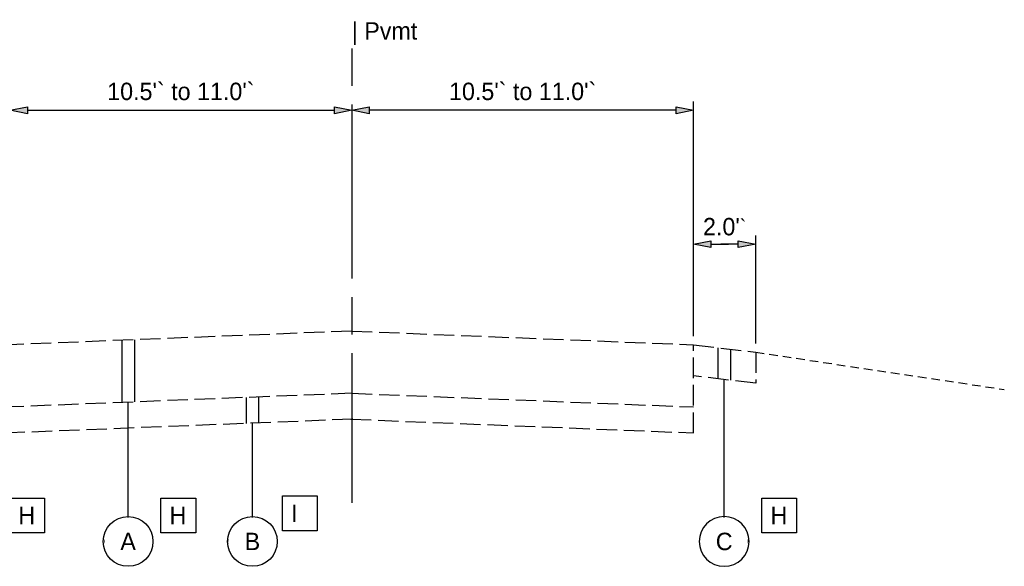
# Model space of a CAD drawing. Header units: feet. Extents: x -16 to 297, y -33 to 148.
# Tile 21 of 30: x 192 to 224, y 1 to 19. Entities that reach past the tile are written whole.
import ezdxf
from ezdxf import colors
from ezdxf.entities.mleader import LeaderData, LeaderLine
from ezdxf.enums import TextEntityAlignment as Align
from ezdxf.math import Vec2, Vec3

# ---------------------------------------------------------------- set-up
doc = ezdxf.new("R2010")
doc.units = ezdxf.units.FT
doc.header["$LTSCALE"] = 4
doc.header["$MEASUREMENT"] = 0
doc.set_wipeout_variables(frame=1)
for name, pattern in [('CL', [2, 0.3, -0.15, 1.4, -0.15]), ('OhDOT_USTN2', [0.11, 0.069, -0.041]), ('OhDOT_USTN3', [0.22, 0.165, -0.055])]:
    doc.linetypes.add(name, pattern=pattern)
for name, color, linetype in [('GE_P_CL', 7, 'CL'), ('TX_P_1', 7, 'Continuous'), ('TX_P_Misc', 7, 'Continuous'), ('XS_X_Ground_Line', 3, 'OhDOT_USTN2'), ('XS_X_Pavt', 133, 'OhDOT_USTN3')]:
    doc.layers.add(name, color=color, linetype=linetype)
doc.styles.add('Slanted-Normal', font='font31.shx', dxfattribs={"height": 0.14})
doc.dimstyles.new('Dec-1  Slanted', dxfattribs={"dimtxt": 0.14, "dimasz": 0.14, "dimexe": 0.07, "dimexo": 0.07, "dimgap": 0.07, "dimtad": 1, "dimdec": 1, "dimzin": 3, "dimdsep": 46, "dimtxsty": 'Slanted-Normal', "dimblk": 'Dim1', "dimcen": 0, "dimclrd": 95, "dimclre": 95, "dimclrt": 7, "dimadec": 1, "dimazin": 3, "dimtfac": 1, "dimtdec": 1, "dimtix": 1, "dimtofl": 0, "dimtmove": 1, "dimatfit": 3, "dimldrblk": 'Dim1', "dimfxl": 1, "dimtolj": 1, "dimtzin": 0, "dimlwd": -1, "dimlwe": -1, "dimarcsym": 0})

# ---------------------------------------------------------------- blocks, each defined once
blk = doc.blocks.new('Dim1')
h = blk.add_hatch(color=4)
h.dxf.hatch_style = 1
h.paths.add_polyline_path([(0, 0), (-1, -0.2), (-1, 0.2)])
at = {"color": 4}
blk.add_lwpolyline([(0, 0), (-1, -0.2), (-1, 0.2), (0, 0)], dxfattribs=at)
blk = doc.blocks.new('*D1009')
at = {"layer": 'Defpoints', "color": 0, "transparency": 16777216}
for p in [(202.837, 15.836), (202.837, 8.735), (191.837, 8.295)]:
    blk.add_point(p, dxfattribs=at)
at = {"layer": 'TX_P_1', "color": 95, "linetype": 'Continuous', "transparency": 16777216}
for p, q in [((191.837, 8.575), (191.837, 16.116)), ((192.397, 15.836), (202.277, 15.836))]:
    blk.add_line(p, q, dxfattribs=at)
at = {"layer": 'TX_P_1', "color": 95, "transparency": 16777216, "xscale": 0.56, "yscale": 0.56, "zscale": 0.56, "rotation": 180}
blk.add_blockref('Dim1', (191.837, 15.836), dxfattribs=at)
at = {"layer": 'TX_P_1', "color": 95, "transparency": 16777216, "xscale": 0.56, "yscale": 0.56, "zscale": 0.56}
blk.add_blockref('Dim1', (202.837, 15.836), dxfattribs=at)
at = {"layer": 'TX_P_1', "color": 7, "transparency": 16777216, "insert": (197.337, 16.44), "char_height": 0.56, "attachment_point": 5, "style": 'Slanted-Normal'}
blk.add_mtext("\\A1;10.5'{\\A0;\\Ffont31|c136;\\C256;`} to 11.0'{\\A0;\\Ffont31|c136;\\C256;`}", dxfattribs=at)
blk = doc.blocks.new('*D1010')
at = {"layer": 'Defpoints', "color": 0, "transparency": 16777216}
for p in [(202.837, 15.836), (202.837, 8.735), (213.837, 8.295)]:
    blk.add_point(p, dxfattribs=at)
at = {"layer": 'TX_P_1', "color": 95, "linetype": 'Continuous', "transparency": 16777216}
for p, q in [((213.837, 8.575), (213.837, 16.116)), ((213.277, 15.836), (203.397, 15.836))]:
    blk.add_line(p, q, dxfattribs=at)
at = {"layer": 'TX_P_1', "color": 95, "transparency": 16777216, "xscale": 0.56, "yscale": 0.56, "zscale": 0.56, "rotation": 180}
blk.add_blockref('Dim1', (202.837, 15.836), dxfattribs=at)
at = {"layer": 'TX_P_1', "color": 95, "transparency": 16777216, "xscale": 0.56, "yscale": 0.56, "zscale": 0.56}
blk.add_blockref('Dim1', (213.837, 15.836), dxfattribs=at)
at = {"layer": 'TX_P_1', "color": 7, "transparency": 16777216, "insert": (208.337, 16.44), "char_height": 0.56, "attachment_point": 5, "style": 'Slanted-Normal'}
blk.add_mtext("\\A1;10.5'{\\A0;\\Ffont31|c136;\\C256;`} to 11.0'{\\A0;\\Ffont31|c136;\\C256;`}", dxfattribs=at)
blk = doc.blocks.new('_DotSmall')
at = {"color": 0, "linetype": 'ByBlock', "const_width": 0.5}
blk.add_lwpolyline([(-0.0625, 0, 1), (0.0625, 0, 1)], format="xyb", close=True, dxfattribs=at)
blk = doc.blocks.new('*D1014')
at = {"layer": 'Defpoints', "color": 0, "transparency": 16777216}
for p in [(213.837, 11.53), (213.837, 8.295), (215.837, 8.055)]:
    blk.add_point(p, dxfattribs=at)
at = {"layer": 'TX_P_1', "color": 95, "linetype": 'Continuous', "transparency": 16777216}
for p, q in [((213.837, 8.575), (213.837, 11.81)), ((215.837, 8.335), (215.837, 11.81))]:
    blk.add_line(p, q, dxfattribs=at)
at = {"layer": 'TX_P_1', "color": 95, "transparency": 16777216}
for p, q in [((214.397, 11.53), (214.957, 11.53)), ((215.277, 11.53), (214.717, 11.53))]:
    blk.add_line(p, q, dxfattribs=at)
at = {"layer": 'TX_P_1', "color": 95, "transparency": 16777216, "xscale": 0.56, "yscale": 0.56, "zscale": 0.56, "rotation": 180}
blk.add_blockref('Dim1', (213.837, 11.53), dxfattribs=at)
at = {"layer": 'TX_P_1', "color": 95, "transparency": 16777216, "xscale": 0.56, "yscale": 0.56, "zscale": 0.56}
blk.add_blockref('Dim1', (215.837, 11.53), dxfattribs=at)
at = {"layer": 'TX_P_1', "color": 7, "transparency": 16777216, "insert": (214.837, 12.09), "char_height": 0.56, "attachment_point": 5, "style": 'Slanted-Normal'}
blk.add_mtext("\\A1;2.0'{\\ffont31|b0|i0|c136|p1;\\H0.83333x;\\C256;`}", dxfattribs=at)
blk = doc.blocks.new('*U1012')
at = {"layer": 'TX_P_Misc', "color": 95}
blk.add_line((0, 0), (0, 1.1192), dxfattribs=at)
at = {"layer": 'TX_P_Misc'}
blk.add_circle((0, 0), 0.2, dxfattribs=at)
at = {"layer": 'TX_P_Misc', "color": 95}
ml = blk.add_multileader_mtext('Standard', dxfattribs=at)
ml.set_content('', color=95, style='Slanted-Normal')
ml.set_leader_properties()
ml.set_arrow_properties(name='DOTSMALL')
ml.build(insert=Vec2(0, 0))
ml.multileader.update_dxf_attribs({"has_dogleg": 0, "text_left_attachment_type": 2, "text_right_attachment_type": 2, "dogleg_length": 0.18, "arrow_head_size": 0.125})
ctx = ml.context
ctx.base_point, ctx.char_height, ctx.arrow_head_size, ctx.landing_gap_size, ctx.plane_origin = Vec3(0, 0), 0.14, 0.125, 0.0001, Vec3(0.9927, 0.4959)
ctx.left_attachment, ctx.right_attachment, ctx.text_align_type = 2, 2, 1
notes = []
notes.append((ctx, [(1, (1, 1, 0), (-0.18, 0), (1, 0), 0.18, [(0, [(-0.1547, 0.0015)], 0, [])])]))
ctx.mtext.insert, ctx.mtext.alignment, ctx.mtext.flow_direction = Vec3(0.0001, 0.07), 2, 5
ml = blk.add_multileader_mtext('Standard', dxfattribs=at)
ml.set_content('', color=95, style='Slanted-Normal')
ml.set_leader_properties()
ml.build(insert=Vec2(0, 0))
ml.multileader.update_dxf_attribs({"has_dogleg": 0, "text_left_attachment_type": 2, "text_right_attachment_type": 2, "dogleg_length": 0.18, "arrow_head_size": 0.125})
ctx = ml.context
ctx.base_point, ctx.char_height, ctx.arrow_head_size, ctx.landing_gap_size, ctx.plane_origin = Vec3(-0.0001, 0), 0.14, 0.125, 0.0001, Vec3(0.5884, 0.4959)
ctx.left_attachment, ctx.right_attachment, ctx.text_align_type = 2, 2, 1
notes.append((ctx, [(0, (1, 1, 0), (0.1801, 0), (-1, 0), 0.18, [(0, [(0.1698, -0.0003)], 0, [])])]))
ctx.mtext.insert, ctx.mtext.alignment, ctx.mtext.flow_direction = Vec3(0, 0.07), 2, 5
for ctx, leaders in notes:
    for number, flags, end, landing, length, lines in leaders:
        leader = LeaderData()
        leader.index, (leader.has_last_leader_line, leader.has_dogleg_vector, leader.attachment_direction) = number, flags
        leader.last_leader_point, leader.dogleg_vector, leader.dogleg_length = Vec3(end), Vec3(landing), length
        for number, points, colour, breaks in lines:
            line = LeaderLine()
            line.index, line.vertices, line.color, line.breaks = number, Vec3.list(points), colors.encode_raw_color(colour), breaks
            leader.lines.append(line)
        ctx.leaders.append(leader)
blk.add_wipeout([(0.187, 0.0355), (0.1811, 0.0586), (0.1723, 0.0809), (0.1609, 0.1018), (0.1468, 0.1212), (0.1305, 0.1386), (0.1121, 0.1539), (0.0919, 0.1667), (0.0703, 0.1769), (0.0476, 0.1843), (0.0241, 0.1888), (0.0002, 0.1904), (-0.0236, 0.1889), (-0.0471, 0.1844), (-0.0699, 0.1771), (-0.0915, 0.1669), (-0.1117, 0.1541), (-0.1302, 0.1389), (-0.1465, 0.1215), (-0.1606, 0.1022), (-0.1722, 0.0813), (-0.181, 0.059), (-0.187, 0.0359), (-0.19, 0.0122), (-0.19, -0.0117), (-0.187, -0.0355), (-0.1811, -0.0586), (-0.1723, -0.0809), (-0.1609, -0.1018), (-0.1468, -0.1212), (-0.1305, -0.1386), (-0.1121, -0.1539), (-0.0919, -0.1667), (-0.0703, -0.1769), (-0.0476, -0.1843), (-0.0241, -0.1888), (-0.0002, -0.1904), (0.0236, -0.1889), (0.0471, -0.1844), (0.0699, -0.1771), (0.0915, -0.1669), (0.1117, -0.1541), (0.1302, -0.1389), (0.1465, -0.1215), (0.1606, -0.1022), (0.1722, -0.0813), (0.181, -0.059), (0.187, -0.0359), (0.19, -0.0122), (0.19, 0.0117)])
at = {"layer": 'TX_P_Misc', "style": 'Slanted-Normal'}
blk.add_attdef('ITEM', text='', height=0.14, dxfattribs=at).set_placement((0, 0), align=Align.MIDDLE_CENTER)
blk = doc.blocks.new('*U1011')
at = {"layer": 'TX_P_Misc', "color": 95}
blk.add_line((0, 0), (0, 0.9507), dxfattribs=at)
at = {"layer": 'TX_P_Misc'}
blk.add_circle((0, 0), 0.2, dxfattribs=at)
at = {"layer": 'TX_P_Misc', "color": 95}
ml = blk.add_multileader_mtext('Standard', dxfattribs=at)
ml.set_content('', color=95, style='Slanted-Normal')
ml.set_leader_properties()
ml.set_arrow_properties(name='DOTSMALL')
ml.build(insert=Vec2(0, 0))
ml.multileader.update_dxf_attribs({"has_dogleg": 0, "text_left_attachment_type": 2, "text_right_attachment_type": 2, "dogleg_length": 0.18, "arrow_head_size": 0.125})
ctx = ml.context
ctx.base_point, ctx.char_height, ctx.arrow_head_size, ctx.landing_gap_size, ctx.plane_origin = Vec3(0, 0), 0.14, 0.125, 0.0001, Vec3(0.9927, 0.4959)
ctx.left_attachment, ctx.right_attachment, ctx.text_align_type = 2, 2, 1
notes = []
notes.append((ctx, [(1, (1, 1, 0), (-0.18, 0), (1, 0), 0.18, [(0, [(-0.1547, 0.0015)], 0, [])])]))
ctx.mtext.insert, ctx.mtext.alignment, ctx.mtext.flow_direction = Vec3(0.0001, 0.07), 2, 5
ml = blk.add_multileader_mtext('Standard', dxfattribs=at)
ml.set_content('', color=95, style='Slanted-Normal')
ml.set_leader_properties()
ml.build(insert=Vec2(0, 0))
ml.multileader.update_dxf_attribs({"has_dogleg": 0, "text_left_attachment_type": 2, "text_right_attachment_type": 2, "dogleg_length": 0.18, "arrow_head_size": 0.125})
ctx = ml.context
ctx.base_point, ctx.char_height, ctx.arrow_head_size, ctx.landing_gap_size, ctx.plane_origin = Vec3(-0.0001, 0), 0.14, 0.125, 0.0001, Vec3(0.5884, 0.4959)
ctx.left_attachment, ctx.right_attachment, ctx.text_align_type = 2, 2, 1
notes.append((ctx, [(0, (1, 1, 0), (0.1801, 0), (-1, 0), 0.18, [(0, [(0.1698, -0.0003)], 0, [])])]))
ctx.mtext.insert, ctx.mtext.alignment, ctx.mtext.flow_direction = Vec3(0, 0.07), 2, 5
for ctx, leaders in notes:
    for number, flags, end, landing, length, lines in leaders:
        leader = LeaderData()
        leader.index, (leader.has_last_leader_line, leader.has_dogleg_vector, leader.attachment_direction) = number, flags
        leader.last_leader_point, leader.dogleg_vector, leader.dogleg_length = Vec3(end), Vec3(landing), length
        for number, points, colour, breaks in lines:
            line = LeaderLine()
            line.index, line.vertices, line.color, line.breaks = number, Vec3.list(points), colors.encode_raw_color(colour), breaks
            leader.lines.append(line)
        ctx.leaders.append(leader)
blk.add_wipeout([(0.187, 0.0355), (0.1811, 0.0586), (0.1723, 0.0809), (0.1609, 0.1018), (0.1468, 0.1212), (0.1305, 0.1386), (0.1121, 0.1539), (0.0919, 0.1667), (0.0703, 0.1769), (0.0476, 0.1843), (0.0241, 0.1888), (0.0002, 0.1904), (-0.0236, 0.1889), (-0.0471, 0.1844), (-0.0699, 0.1771), (-0.0915, 0.1669), (-0.1117, 0.1541), (-0.1302, 0.1389), (-0.1465, 0.1215), (-0.1606, 0.1022), (-0.1722, 0.0813), (-0.181, 0.059), (-0.187, 0.0359), (-0.19, 0.0122), (-0.19, -0.0117), (-0.187, -0.0355), (-0.1811, -0.0586), (-0.1723, -0.0809), (-0.1609, -0.1018), (-0.1468, -0.1212), (-0.1305, -0.1386), (-0.1121, -0.1539), (-0.0919, -0.1667), (-0.0703, -0.1769), (-0.0476, -0.1843), (-0.0241, -0.1888), (-0.0002, -0.1904), (0.0236, -0.1889), (0.0471, -0.1844), (0.0699, -0.1771), (0.0915, -0.1669), (0.1117, -0.1541), (0.1302, -0.1389), (0.1465, -0.1215), (0.1606, -0.1022), (0.1722, -0.0813), (0.181, -0.059), (0.187, -0.0359), (0.19, -0.0122), (0.19, 0.0117)])
at = {"layer": 'TX_P_Misc', "style": 'Slanted-Normal'}
blk.add_attdef('ITEM', text='', height=0.14, dxfattribs=at).set_placement((0, 0), align=Align.MIDDLE_CENTER)
blk = doc.blocks.new('*U1013')
at = {"layer": 'TX_P_Misc', "color": 95}
blk.add_line((0, 0), (0, 1.3017), dxfattribs=at)
at = {"layer": 'TX_P_Misc'}
blk.add_circle((0, 0), 0.2, dxfattribs=at)
at = {"layer": 'TX_P_Misc', "color": 95}
ml = blk.add_multileader_mtext('Standard', dxfattribs=at)
ml.set_content('', color=95, style='Slanted-Normal')
ml.set_leader_properties()
ml.set_arrow_properties(name='DOTSMALL')
ml.build(insert=Vec2(0, 0))
ml.multileader.update_dxf_attribs({"has_dogleg": 0, "text_left_attachment_type": 2, "text_right_attachment_type": 2, "dogleg_length": 0.18, "arrow_head_size": 0.125})
ctx = ml.context
ctx.base_point, ctx.char_height, ctx.arrow_head_size, ctx.landing_gap_size, ctx.plane_origin = Vec3(0, 0), 0.14, 0.125, 0.0001, Vec3(0.9927, 0.4959)
ctx.left_attachment, ctx.right_attachment, ctx.text_align_type = 2, 2, 1
notes = []
notes.append((ctx, [(1, (1, 1, 0), (-0.18, 0), (1, 0), 0.18, [(0, [(-0.1547, 0.0015)], 0, [])])]))
ctx.mtext.insert, ctx.mtext.alignment, ctx.mtext.flow_direction = Vec3(0.0001, 0.07), 2, 5
ml = blk.add_multileader_mtext('Standard', dxfattribs=at)
ml.set_content('', color=95, style='Slanted-Normal')
ml.set_leader_properties()
ml.build(insert=Vec2(0, 0))
ml.multileader.update_dxf_attribs({"has_dogleg": 0, "text_left_attachment_type": 2, "text_right_attachment_type": 2, "dogleg_length": 0.18, "arrow_head_size": 0.125})
ctx = ml.context
ctx.base_point, ctx.char_height, ctx.arrow_head_size, ctx.landing_gap_size, ctx.plane_origin = Vec3(-0.0001, 0), 0.14, 0.125, 0.0001, Vec3(0.5884, 0.4959)
ctx.left_attachment, ctx.right_attachment, ctx.text_align_type = 2, 2, 1
notes.append((ctx, [(0, (1, 1, 0), (0.1801, 0), (-1, 0), 0.18, [(0, [(0.1698, -0.0003)], 0, [])])]))
ctx.mtext.insert, ctx.mtext.alignment, ctx.mtext.flow_direction = Vec3(0, 0.07), 2, 5
for ctx, leaders in notes:
    for number, flags, end, landing, length, lines in leaders:
        leader = LeaderData()
        leader.index, (leader.has_last_leader_line, leader.has_dogleg_vector, leader.attachment_direction) = number, flags
        leader.last_leader_point, leader.dogleg_vector, leader.dogleg_length = Vec3(end), Vec3(landing), length
        for number, points, colour, breaks in lines:
            line = LeaderLine()
            line.index, line.vertices, line.color, line.breaks = number, Vec3.list(points), colors.encode_raw_color(colour), breaks
            leader.lines.append(line)
        ctx.leaders.append(leader)
blk.add_wipeout([(0.187, 0.0355), (0.1811, 0.0586), (0.1723, 0.0809), (0.1609, 0.1018), (0.1468, 0.1212), (0.1305, 0.1386), (0.1121, 0.1539), (0.0919, 0.1667), (0.0703, 0.1769), (0.0476, 0.1843), (0.0241, 0.1888), (0.0002, 0.1904), (-0.0236, 0.1889), (-0.0471, 0.1844), (-0.0699, 0.1771), (-0.0915, 0.1669), (-0.1117, 0.1541), (-0.1302, 0.1389), (-0.1465, 0.1215), (-0.1606, 0.1022), (-0.1722, 0.0813), (-0.181, 0.059), (-0.187, 0.0359), (-0.19, 0.0122), (-0.19, -0.0117), (-0.187, -0.0355), (-0.1811, -0.0586), (-0.1723, -0.0809), (-0.1609, -0.1018), (-0.1468, -0.1212), (-0.1305, -0.1386), (-0.1121, -0.1539), (-0.0919, -0.1667), (-0.0703, -0.1769), (-0.0476, -0.1843), (-0.0241, -0.1888), (-0.0002, -0.1904), (0.0236, -0.1889), (0.0471, -0.1844), (0.0699, -0.1771), (0.0915, -0.1669), (0.1117, -0.1541), (0.1302, -0.1389), (0.1465, -0.1215), (0.1606, -0.1022), (0.1722, -0.0813), (0.181, -0.059), (0.187, -0.0359), (0.19, -0.0122), (0.19, 0.0117)])
at = {"layer": 'TX_P_Misc', "style": 'Slanted-Normal'}
blk.add_attdef('ITEM', text='', height=0.14, dxfattribs=at).set_placement((0, 0), align=Align.MIDDLE_CENTER)

msp = doc.modelspace()

# ---------------------------------------------------------------- linework, layer by layer
at = {"layer": 'GE_P_CL'}
msp.add_line((202.837, 17.825), (202.837, 3.213), dxfattribs=at)
at = {"layer": 'XS_X_Ground_Line'}
msp.add_line((215.837, 8.055), (223.837, 6.855), dxfattribs=at)
at = {"layer": 'XS_X_Pavt'}
for p, q in [((202.837, 8.735), (191.837, 8.295)), ((202.837, 8.735), (213.837, 8.295)), ((202.837, 8.735), (213.837, 8.295)), ((213.837, 5.461), (213.837, 8.295)), ((213.837, 8.295), (215.837, 8.055)), ((215.837, 8.055), (215.837, 7.055)), ((215.837, 7.055), (213.837, 7.295)), ((202.837, 6.735), (213.837, 6.295)), ((202.804, 5.902), (213.837, 5.461))]:
    msp.add_line(p, q, dxfattribs=at)

# ---------------------------------------------------------------- block references
at = {"layer": 'TX_P_1', "xscale": 4, "yscale": 4, "zscale": 4}
for name, p, values in [('*U1012', (195.64, 1.97), {'ITEM': 'A'}), ('*U1011', (199.64, 1.97), {'ITEM': 'B'})]:
    msp.add_blockref(name, p, dxfattribs=at).add_auto_attribs(values)

# ---------------------------------------------------------------- texts
at = {"layer": 'TX_P_1', "insert": (202.837, 18.669), "char_height": 0.56, "attachment_point": 1, "style": 'Slanted-Normal'}
msp.add_mtext('| Pvmt', dxfattribs=at)
at = {"layer": 'TX_P_1', "char_height": 0.56, "attachment_point": 1, "style": 'Slanted-Normal', "bg_fill": 16, "box_fill_scale": 1.5, "bg_fill_color": 256, "bg_fill_transparency": 0}
for s, insert in [('H', (192.105, 3.085)), ('H', (196.974, 3.085)), ('I', (200.883, 3.154)), ('H', (216.312, 3.085))]:
    msp.add_mtext(s, dxfattribs=dict(at, insert=insert))

# ---------------------------------------------------------------- dimensions: what is measured, and where the dimension line sits
at = {"layer": 'TX_P_1'}
dim = msp.add_linear_dim(base=(202.837, 15.836), p1=(191.837, 8.295), p2=(202.837, 8.735), text="10.5'{\\A0;\\Ffont31|c136;\\C256;`} to <>{\\A0;\\Ffont31|c136;\\C256;`}", dimstyle='Dec-1  Slanted', override={"dimpost": "'", "dimse2": 1, "dimsd2": 0}, dxfattribs=at)
dim.commit()
dim.dimension.update_dxf_attribs({"geometry": '*D1009', "text_midpoint": (197.337, 16.44)})
for base, p1, p2, text, override, picture, middle in [((202.837, 15.836), (213.837, 8.295), (202.837, 8.735), "10.5'{\\A0;\\Ffont31|c136;\\C256;`} to <>{\\A0;\\Ffont31|c136;\\C256;`}", {"dimpost": "'", "dimse2": 1}, '*D1010', (208.337, 16.44)), ((213.837, 11.53), (215.837, 8.055), (213.837, 8.295), '<>{\\ffont31|b0|i0|c136|p1;\\H0.83333x;\\C256;`}', {"dimpost": "'"}, '*D1014', (214.837, 12.09))]:
    dim = msp.add_linear_dim(base=base, p1=p1, p2=p2, angle=180, text=text, dimstyle='Dec-1  Slanted', override=override, dxfattribs=at)
    dim.commit()
    dim.dimension.update_dxf_attribs({"geometry": picture, "text_midpoint": middle})

# ---------------------------------------------------------------- next in the draw order: linework, layer by layer
for p, q in [((195.44, 8.439), (195.44, 6.439)), ((195.84, 8.455), (195.84, 6.455)), ((199.44, 6.599), (199.44, 5.765)), ((199.84, 6.615), (199.84, 5.781))]:
    msp.add_line(p, q, dxfattribs=at)
at = {"layer": 'XS_X_Pavt'}
for p, q in [((202.837, 6.735), (191.837, 6.295)), ((202.871, 5.902), (191.837, 5.461))]:
    msp.add_line(p, q, dxfattribs=at)

# ---------------------------------------------------------------- next in the draw order: block references
at = {"layer": 'TX_P_1'}
ref = msp.add_blockref('*U1013', (214.822, 1.97), dxfattribs=dict(at, xscale=-4, yscale=4, zscale=4))
ref.add_attrib('ITEM', 'C', dxfattribs={"layer": 'TX_P_Misc', "height": 0.56, "style": 'Slanted-Normal'}).set_placement((214.822, 1.97), align=Align.MIDDLE_CENTER)

# ---------------------------------------------------------------- next in the draw order: linework, layer by layer
for p, q in [((214.622, 8.201), (214.622, 7.201)), ((215.022, 8.153), (215.022, 7.153))]:
    msp.add_line(p, q, dxfattribs=at)

doc.saveas('drawing.dxf')
